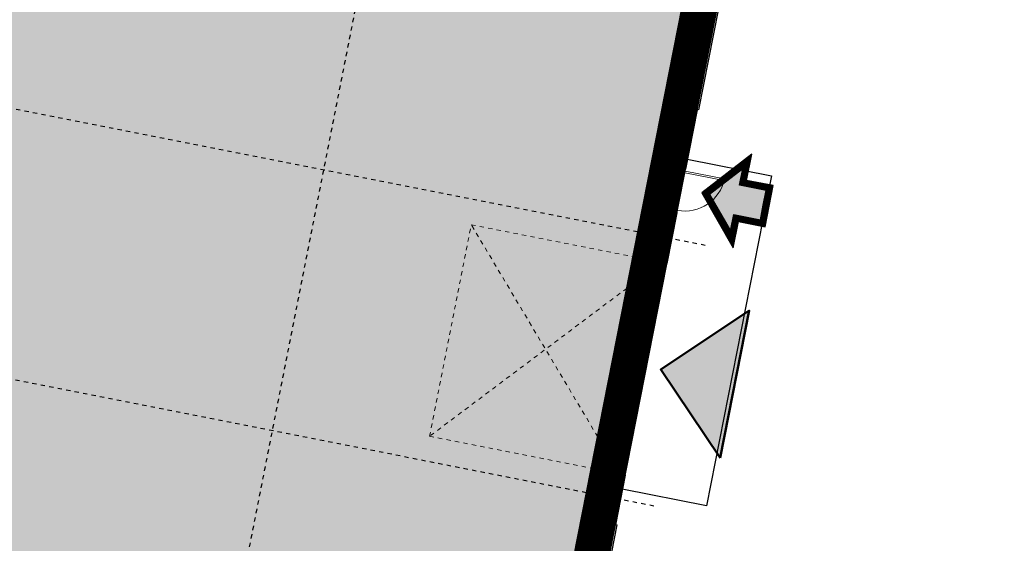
# Model space of a CAD drawing. Header units: centimetres. Extents: x 6595800.1 to 6595847.5, y 5799379.1 to 5799450.9.
# Tile 4 of 5: x 6595822.3 to 6595845.2, y 5799396.2 to 5799408.3. Entities that reach past the tile are written whole.
import ezdxf

# ---------------------------------------------------------------- set-up
doc = ezdxf.new("R2010")
doc.units = ezdxf.units.CM
for name, pattern in [('Dash 1_5', [3, 1.5, -1.5]), ('Linia osi', [14, 6, -3, 2, -3]), ('Ponad', [4, 2, -2])]:
    doc.linetypes.add(name, pattern=pattern)
for name, color, linetype, lineweight in [('A-DOOR', 31, 'Continuous', 25), ('A-DOOR-FRAM', 31, 'Continuous', 25), ('A-FLOR', 192, 'Continuous', 25), ('A-GLAZ', 151, 'Continuous', 25), ('A-GLAZ-SILL', 1, 'Continuous', 25), ('A-WALL', 113, 'Continuous', 25), ('A-WALL-PATT', 111, 'Continuous', 50), ('AR - Proj obiekty', 7, 'Continuous', 25), ('S-COLS', 52, 'Continuous', 25), ('S-GRID', 1, 'Continuous', 20)]:
    doc.layers.add(name, color=color, linetype=linetype, lineweight=lineweight)
doc.layers.add('AR - Półcień', color=40, linetype='Continuous', transparency=0.7)
doc.layers.add('AR- OPISY', color=4, linetype='Continuous')

# ---------------------------------------------------------------- blocks, each defined once
blk = doc.blocks.new('*U7')
at = {"layer": 'AR- OPISY'}
blk.add_hatch(color=202, dxfattribs=at).paths.add_polyline_path([(-1.13686837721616e-13, -1.4210854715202e-14), (-174.0174527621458, -174.9958947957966), (174.0174527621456, -174.9958947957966)])
at = {"layer": 'AR- OPISY', "color": 7, "lineweight": 50}
blk.add_lwpolyline([(-174.0174527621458, -174.9958947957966), (174.0174527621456, -174.9958947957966), (174.0174527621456, -174.9958947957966), (-1.203176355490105e-13, 0), (-174.0174527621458, -174.9958947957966)], dxfattribs=at)
blk = doc.blocks.new('*U8')
at = {"layer": 'AR- OPISY'}
h = blk.add_hatch(color=2, dxfattribs=at)
h.dxf.hatch_style = 1
h.paths.add_polyline_path([(0, -26.52167891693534), (-104.7678693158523, -117.7659303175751), (-49.53793021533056, -117.7659303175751), (-49.53793021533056, -207.8550083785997), (0, -207.8550083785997), (49.53793021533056, -207.8550083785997), (49.53793021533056, -117.7659303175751), (104.7678693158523, -117.7659303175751)])
at = {"layer": 'AR- OPISY', "color": 7}
for points in [[(0, 0), (-158.1846830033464, -137.7659303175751), (-69.53793021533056, -137.7659303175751), (-69.53793021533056, -227.8550083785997), (0, -227.8550083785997), (69.53793021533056, -227.8550083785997), (69.53793021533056, -137.7659303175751), (158.1846830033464, -137.7659303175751)], [(0, -26.52167891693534), (-104.7678693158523, -117.7659303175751), (-49.53793021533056, -117.7659303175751), (-49.53793021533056, -207.8550083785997), (0, -207.8550083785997), (49.53793021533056, -207.8550083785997), (49.53793021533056, -117.7659303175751), (104.7678693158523, -117.7659303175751)]]:
    blk.add_lwpolyline(points, close=True, dxfattribs=at)
at = {"layer": 'AR- OPISY', "color": 7, "const_width": 20}
blk.add_lwpolyline([(0, -13.26083945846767), (-131.4762761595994, -127.7659303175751), (-59.53793021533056, -127.7659303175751), (-59.53793021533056, -217.8550083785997), (0, -217.8550083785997), (59.53793021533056, -217.8550083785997), (59.53793021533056, -127.7659303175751), (131.4762761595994, -127.7659303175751)], close=True, dxfattribs=at)
blk = doc.blocks.new('hala - roz')
at = {"layer": 'AR - Półcień'}
h = blk.add_hatch(color=256, dxfattribs=at)
h.dxf.hatch_style = 1
h.paths.add_polyline_path([(-19.33387874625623, 2.995757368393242), (-0.869802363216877, -0.643936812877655), (-2.384401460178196, -15.49897802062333), (3.305047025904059, -16.07600459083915), (-3.864055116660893, -52.4446781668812), (-19.75692199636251, -49.31182852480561), (-17.43610676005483, -37.53839161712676), (-26.95424120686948, -35.66214837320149)])
at = {"layer": 'AR - Proj obiekty', "const_width": 0.8}
blk.add_lwpolyline([(-19.64896613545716, 3.465565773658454), (-0.4349011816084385, -0.3219684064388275), (-1.945869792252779, -15.14140215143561), (3.782453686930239, -15.72237144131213), (-3.548967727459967, -52.91448657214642), (-20.22673040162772, -49.62691591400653), (-17.90591516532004, -37.85347900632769), (-27.4240496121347, -35.97723576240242)], close=True, dxfattribs=at)
at = {"layer": 'AR - Proj obiekty'}
for points in [[(-19.96405352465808, 3.935374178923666), (0, 0), (-1.507338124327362, -14.7838262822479), (4.259860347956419, -15.36873829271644), (-3.233880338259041, -53.38429497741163), (-20.69653880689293, -49.94200330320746), (-18.37572357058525, -38.16856639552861), (-27.89385801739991, -36.29232315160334)], [(-19.33387874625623, 2.995757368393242), (-0.869802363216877, -0.643936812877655), (-2.384401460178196, -15.49897802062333), (3.305047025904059, -16.07600459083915), (-3.864055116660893, -52.4446781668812), (-19.75692199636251, -49.31182852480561), (-17.43610676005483, -37.53839161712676), (-26.95424120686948, -35.66214837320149)]]:
    blk.add_lwpolyline(points, close=True, dxfattribs=at)
at = {"layer": 'AR- OPISY', "rotation": 78.84865467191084}
for name, p, xscale, yscale, zscale in [('*U8', (1.034386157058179, -34.24122919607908), 0.006999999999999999, 0.006999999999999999, 0.006999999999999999), ('*U7', (0.08252930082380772, -38.33838797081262), 0.01, 0.01, 0.01)]:
    blk.add_blockref(name, p, dxfattribs=dict(at, xscale=xscale, yscale=yscale, zscale=zscale))
blk = doc.blocks.new('Brama garażowa - 500x450-1959856-Parter Kopia 1')
at = {"layer": 'A-DOOR', "linetype": 'Dash 1_5', "lineweight": 20}
for p, q in [((2499.999999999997, -121.7723205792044), (-2500.000000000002, -4621.772320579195)), ((-2500.000000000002, -121.7723205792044), (2499.999999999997, -4621.772320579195)), ((-2500.000000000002, -4621.772320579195), (-2500.000000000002, -121.7723205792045)), ((-2500.000000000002, -121.7723205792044), (2499.999999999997, -121.7723205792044)), ((2499.999999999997, -121.7723205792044), (2499.999999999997, -4621.772320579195)), ((2499.999999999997, -4621.772320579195), (-2500.000000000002, -4621.772320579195))]:
    blk.add_line(p, q, dxfattribs=at)
at = {"layer": 'A-DOOR', "lineweight": 20}
for p, q in [((2499.999999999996, -121.7723205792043), (-2500.000000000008, -121.7723205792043)), ((-2500.000000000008, -121.7723205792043), (-2500.000000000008, -126.4748791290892)), ((-2500.000000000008, -172.7723205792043), (2499.999999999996, -172.7723205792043)), ((2499.999999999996, -126.4748791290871), (2499.999999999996, -121.7723205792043))]:
    blk.add_line(p, q, dxfattribs=at)
blk = doc.blocks.new('Pojedyńcze- pełne - 90x200-1959857-Parter Kopia 1')
at = {"layer": 'A-DOOR', "lineweight": 20}
for p, q in [((464.9999999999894, -67.99999999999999), (424.9999999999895, -67.99999999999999)), ((424.9999999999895, -67.99999999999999), (424.9999999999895, -997.9999999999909)), ((464.9999999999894, -997.9999999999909), (464.9999999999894, -67.99999999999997)), ((424.9999999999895, -997.9999999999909), (464.9999999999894, -997.9999999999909))]:
    blk.add_line(p, q, dxfattribs=at)
blk.add_arc((464.9999999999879, -67.99999999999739), 929.9999999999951, 180.0000000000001, 269.9999999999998, dxfattribs=at)
at = {"layer": 'A-DOOR-FRAM'}
for p, q in [((-525.0000000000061, 67.73636363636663), (-525.0000000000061, 60.00000000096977)), ((-450.0000000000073, 68.00000000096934), (-520.0343145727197, 68.00000000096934)), ((-450.0000000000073, -27.99999999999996), (-450.0000000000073, 68.00000000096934)), ((514.9999999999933, 68.00000000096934), (449.9999999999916, 68.00000000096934)), ((449.9999999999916, 68.00000000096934), (449.9999999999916, -27.99999999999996)), ((524.9999999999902, 68.00000000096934), (517.8875872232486, 68.00000000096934)), ((524.9999999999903, 61.56619491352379), (524.9999999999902, 68.00000000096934)), ((-525.0000000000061, -60), (-525.0000000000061, -67.99999999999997)), ((-525.0000000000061, -67.99999999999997), (-465.000000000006, -67.99999999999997)), ((-465.000000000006, -67.99999999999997), (-465.000000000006, -27.99999999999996)), ((-465.000000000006, -27.99999999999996), (-450.0000000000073, -27.99999999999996)), ((449.9999999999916, -27.99999999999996), (464.9999999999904, -27.99999999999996)), ((464.9999999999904, -27.99999999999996), (464.9999999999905, -67.99999999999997)), ((464.9999999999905, -67.99999999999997), (524.9999999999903, -67.99999999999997)), ((524.9999999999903, -67.99999999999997), (524.9999999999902, -60))]:
    blk.add_line(p, q, dxfattribs=at)
blk = doc.blocks.new('1-2 - 240x150-V2-Parter Kopia 1')
at = {"layer": 'A-GLAZ', "linetype": 'Ponad', "lineweight": 20}
for p, q in [((-1200.000000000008, 59.99999999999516), (1199.999999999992, 59.99999999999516)), ((-1200.000000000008, -60.00000000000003), (1199.999999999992, -60.00000000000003))]:
    blk.add_line(p, q, dxfattribs=at)
at = {"layer": 'A-GLAZ'}
for p, q in [((-1200.000000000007, 9.73497549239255e-10), (-1139.999999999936, -49.99999999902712)), ((-1200.000000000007, -49.99999999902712), (-1120.000000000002, 9.734890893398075e-10)), ((-1120.000000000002, 9.73497549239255e-10), (-1200.000000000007, 9.73497549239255e-10)), ((-1200.000000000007, 9.73497549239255e-10), (-1200.000000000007, -49.99999999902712)), ((-1119.999999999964, 9.683539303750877e-10), (-1199.99999999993, 9.608415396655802e-10)), ((-1199.99999999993, 9.608415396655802e-10), (-1199.999999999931, -49.99999999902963)), ((-1120.000000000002, -19.9999999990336), (-1120.000000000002, 9.73497549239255e-10)), ((-1119.999999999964, -19.99999999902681), (-1119.999999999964, 9.683539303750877e-10)), ((29.99999999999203, 9.608415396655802e-10), (-30.00000000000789, -19.99999999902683)), ((-30.00000000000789, 9.608415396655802e-10), (29.99999999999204, -19.99999999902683)), ((29.99999999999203, 9.608415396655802e-10), (-30.00000000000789, 9.608415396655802e-10)), ((-30.00000000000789, -19.99999999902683), (-30.00000000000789, 9.608415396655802e-10)), ((-30.00000000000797, 9.608415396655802e-10), (-30.00000000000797, -19.99999999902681)), ((29.99999999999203, 9.608415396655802e-10), (-30.00000000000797, 9.608415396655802e-10)), ((29.99999999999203, 9.608415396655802e-10), (29.99999999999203, -19.99999999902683)), ((29.99999999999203, -19.99999999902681), (29.99999999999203, 9.608415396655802e-10)), ((1119.999999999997, 9.73497549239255e-10), (1199.999999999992, -49.99999999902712)), ((1199.999999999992, 9.73497549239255e-10), (1119.999999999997, 9.73497549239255e-10)), ((1119.999999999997, 9.73497549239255e-10), (1119.999999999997, -19.9999999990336)), ((1199.999999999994, 9.608415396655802e-10), (1120.000000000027, 9.611122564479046e-10)), ((1120.000000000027, 9.611122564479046e-10), (1120.000000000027, -19.99999999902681)), ((1140.000000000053, -49.99999999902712), (1199.999999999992, 9.73497549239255e-10)), ((1199.999999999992, -49.99999999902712), (1199.999999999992, 9.73497549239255e-10)), ((1199.999999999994, -49.99999999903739), (1199.999999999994, 9.608415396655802e-10)), ((-1200.000000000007, -49.99999999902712), (-1139.999999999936, -49.99999999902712)), ((-1199.999999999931, -49.99999999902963), (-1139.999999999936, -49.99999999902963)), ((-1089.999999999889, -19.9999999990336), (-1139.999999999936, -69.99999999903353)), ((-1139.999999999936, -19.9999999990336), (-1089.999999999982, -69.99999999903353)), ((-1089.999999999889, -19.9999999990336), (-1139.999999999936, -19.9999999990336)), ((-1139.999999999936, -19.9999999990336), (-1139.999999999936, -69.99999999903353)), ((-1089.999999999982, -19.99999999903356), (-1139.999999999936, -19.99999999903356)), ((-1139.999999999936, -19.99999999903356), (-1139.999999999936, -69.99999999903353)), ((-1139.999999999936, -19.99999999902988), (-1119.999999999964, -19.99999999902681)), ((-1139.999999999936, -49.99999999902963), (-1139.999999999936, -19.99999999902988)), ((-1139.999999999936, -69.99999999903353), (-1089.999999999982, -69.99999999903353)), ((-1139.999999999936, -69.99999999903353), (-1089.999999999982, -69.99999999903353)), ((-1089.999999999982, -69.99999999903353), (-1089.999999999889, -19.9999999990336)), ((-1089.999999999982, -69.99999999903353), (-1089.999999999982, -19.99999999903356)), ((-1089.999999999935, -44.99999999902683), (-60.00000000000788, -44.99999999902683)), ((-10.00000000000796, -19.99999999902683), (-60.00000000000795, -69.99999999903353)), ((-60.00000000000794, -19.99999999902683), (-10.00000000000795, -69.99999999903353)), ((-10.00000000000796, -19.99999999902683), (-60.00000000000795, -19.99999999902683)), ((-60.00000000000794, -19.99999999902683), (-60.00000000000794, -69.99999999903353)), ((-10.00000000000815, -19.99999999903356), (-60.00000000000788, -19.99999999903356)), ((-60.00000000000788, -19.99999999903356), (-60.00000000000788, -69.99999999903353)), ((-60.00000000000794, -69.99999999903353), (-10.00000000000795, -69.99999999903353)), ((-60.00000000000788, -69.99999999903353), (-10.00000000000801, -69.99999999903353)), ((-30.00000000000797, -19.99999999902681), (-10.00000000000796, -19.99999999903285)), ((-10.00000000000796, -69.99999999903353), (-10.00000000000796, -19.99999999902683)), ((-10.00000000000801, -69.99999999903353), (-10.00000000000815, -19.99999999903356)), ((-10.00000000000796, -19.99999999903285), (-10.00000000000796, -49.99999999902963)), ((-10.00000000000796, -49.99999999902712), (9.99999999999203, -49.99999999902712)), ((-10.00000000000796, -49.99999999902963), (9.99999999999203, -49.99999999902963)), ((9.99999999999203, -19.99999999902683), (59.99999999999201, -69.99999999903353)), ((9.99999999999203, -69.99999999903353), (59.99999999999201, -19.99999999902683)), ((9.99999999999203, -69.99999999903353), (9.99999999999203, -19.99999999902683)), ((9.99999999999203, -19.99999999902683), (59.99999999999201, -19.99999999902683)), ((59.99999999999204, -19.99999999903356), (9.999999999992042, -19.99999999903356)), ((9.999999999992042, -19.99999999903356), (9.999999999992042, -69.99999999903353)), ((9.99999999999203, -49.99999999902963), (9.999999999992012, -19.99999999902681)), ((9.999999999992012, -19.99999999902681), (29.99999999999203, -19.99999999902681)), ((59.99999999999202, -69.99999999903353), (9.999999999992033, -69.99999999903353)), ((9.999999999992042, -69.99999999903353), (59.99999999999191, -69.99999999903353)), ((59.99999999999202, -19.99999999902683), (59.99999999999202, -69.99999999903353)), ((59.99999999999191, -69.99999999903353), (59.99999999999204, -19.99999999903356)), ((59.99999999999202, -44.9999999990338), (1090.000000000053, -44.9999999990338)), ((1090.000000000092, -19.9999999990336), (1140.000000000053, -69.99999999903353)), ((1090.000000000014, -69.99999999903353), (1140.000000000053, -19.9999999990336)), ((1140.000000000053, -19.9999999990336), (1090.000000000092, -19.9999999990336)), ((1090.000000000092, -19.9999999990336), (1090.000000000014, -69.99999999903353)), ((1140.000000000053, -19.99999999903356), (1090.000000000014, -19.99999999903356)), ((1090.000000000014, -19.99999999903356), (1090.000000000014, -69.99999999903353)), ((1090.000000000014, -69.99999999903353), (1140.000000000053, -69.99999999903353)), ((1090.000000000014, -69.99999999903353), (1140.000000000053, -69.99999999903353)), ((1120.000000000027, -19.99999999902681), (1139.999999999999, -19.99999999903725)), ((1140.000000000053, -69.99999999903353), (1140.000000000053, -19.9999999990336)), ((1140.000000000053, -69.99999999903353), (1140.000000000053, -19.99999999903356)), ((1139.999999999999, -19.99999999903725), (1139.999999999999, -49.99999999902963)), ((1140.000000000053, -49.99999999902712), (1199.999999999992, -49.99999999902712)), ((1139.999999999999, -49.99999999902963), (1199.999999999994, -49.99999999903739))]:
    blk.add_line(p, q, dxfattribs=at)
at = {"layer": 'A-GLAZ', "lineweight": 20}
for p, q in [((-1119.999999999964, 9.683539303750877e-10), (-30.00000000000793, 9.608415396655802e-10)), ((29.9999999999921, 9.608415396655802e-10), (1120.000000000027, 9.611122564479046e-10)), ((-1089.999999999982, -19.99999999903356), (-60.00000000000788, -19.99999999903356)), ((-60.00000000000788, -69.99999999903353), (-1089.999999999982, -69.99999999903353)), ((59.99999999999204, -19.99999999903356), (1090.000000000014, -19.99999999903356)), ((1090.000000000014, -69.99999999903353), (59.99999999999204, -69.99999999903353))]:
    blk.add_line(p, q, dxfattribs=at)
at = {"layer": 'A-GLAZ-SILL'}
for p, q in [((-1200.000000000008, 59.99999999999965), (-1200.000000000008, 110.0000000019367)), ((1199.999999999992, 110.0000000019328), (-1200.000000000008, 110.0000000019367)), ((1199.999999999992, 110.0000000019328), (1199.999999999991, 9.68015534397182e-10)), ((-1250.000000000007, -60), (-1250.000000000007, -159.9999999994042)), ((-1250.000000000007, -159.9999999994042), (1249.999999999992, -159.9999999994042)), ((1199.999999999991, -60), (1199.999999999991, -49.99999999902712)), ((1249.999999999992, -60), (1199.999999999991, -60)), ((1249.999999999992, -159.9999999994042), (1249.999999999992, -60))]:
    blk.add_line(p, q, dxfattribs=at)
blk = doc.blocks.new('1-2 - 240x150-V4-Parter Kopia 1')
at = {"layer": 'A-GLAZ', "linetype": 'Ponad', "lineweight": 20}
for p, q in [((-1200.000000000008, 59.99999999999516), (1199.999999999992, 59.99999999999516)), ((-1200.000000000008, -60.00000000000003), (1199.999999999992, -60.00000000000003))]:
    blk.add_line(p, q, dxfattribs=at)
at = {"layer": 'A-GLAZ'}
for p, q in [((-1200.000000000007, 9.73497549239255e-10), (-1139.999999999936, -49.99999999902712)), ((-1200.000000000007, -49.99999999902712), (-1120.000000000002, 9.734890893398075e-10)), ((-1120.000000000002, 9.73497549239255e-10), (-1200.000000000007, 9.73497549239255e-10)), ((-1200.000000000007, 9.73497549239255e-10), (-1200.000000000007, -49.99999999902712)), ((-1119.999999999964, 9.683539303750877e-10), (-1199.99999999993, 9.608415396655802e-10)), ((-1199.99999999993, 9.608415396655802e-10), (-1199.999999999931, -49.99999999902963)), ((-1120.000000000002, -19.9999999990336), (-1120.000000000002, 9.73497549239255e-10)), ((-1119.999999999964, -19.99999999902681), (-1119.999999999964, 9.683539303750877e-10)), ((29.99999999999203, 9.608415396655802e-10), (-30.00000000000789, -19.99999999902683)), ((-30.00000000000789, 9.608415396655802e-10), (29.99999999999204, -19.99999999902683)), ((29.99999999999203, 9.608415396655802e-10), (-30.00000000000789, 9.608415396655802e-10)), ((-30.00000000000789, -19.99999999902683), (-30.00000000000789, 9.608415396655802e-10)), ((-30.00000000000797, 9.608415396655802e-10), (-30.00000000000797, -19.99999999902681)), ((29.99999999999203, 9.608415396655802e-10), (-30.00000000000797, 9.608415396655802e-10)), ((29.99999999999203, 9.608415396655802e-10), (29.99999999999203, -19.99999999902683)), ((29.99999999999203, -19.99999999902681), (29.99999999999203, 9.608415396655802e-10)), ((1119.999999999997, 9.73497549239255e-10), (1199.999999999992, -49.99999999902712)), ((1199.999999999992, 9.73497549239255e-10), (1119.999999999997, 9.73497549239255e-10)), ((1119.999999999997, 9.73497549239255e-10), (1119.999999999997, -19.9999999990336)), ((1199.999999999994, 9.608415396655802e-10), (1120.000000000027, 9.611122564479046e-10)), ((1120.000000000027, 9.611122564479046e-10), (1120.000000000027, -19.99999999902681)), ((1140.000000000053, -49.99999999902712), (1199.999999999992, 9.73497549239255e-10)), ((1199.999999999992, -49.99999999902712), (1199.999999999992, 9.73497549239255e-10)), ((1199.999999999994, -49.99999999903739), (1199.999999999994, 9.608415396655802e-10)), ((-1200.000000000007, -49.99999999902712), (-1139.999999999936, -49.99999999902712)), ((-1199.999999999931, -49.99999999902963), (-1139.999999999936, -49.99999999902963)), ((-1089.999999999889, -19.9999999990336), (-1139.999999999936, -69.99999999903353)), ((-1139.999999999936, -19.9999999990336), (-1089.999999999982, -69.99999999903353)), ((-1089.999999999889, -19.9999999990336), (-1139.999999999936, -19.9999999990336)), ((-1139.999999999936, -19.9999999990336), (-1139.999999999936, -69.99999999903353)), ((-1089.999999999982, -19.99999999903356), (-1139.999999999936, -19.99999999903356)), ((-1139.999999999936, -19.99999999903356), (-1139.999999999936, -69.99999999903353)), ((-1139.999999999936, -19.99999999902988), (-1119.999999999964, -19.99999999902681)), ((-1139.999999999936, -49.99999999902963), (-1139.999999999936, -19.99999999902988)), ((-1139.999999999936, -69.99999999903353), (-1089.999999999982, -69.99999999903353)), ((-1139.999999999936, -69.99999999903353), (-1089.999999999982, -69.99999999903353)), ((-1089.999999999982, -69.99999999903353), (-1089.999999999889, -19.9999999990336)), ((-1089.999999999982, -69.99999999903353), (-1089.999999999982, -19.99999999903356)), ((-1089.999999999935, -44.99999999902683), (-60.00000000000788, -44.99999999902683)), ((-10.00000000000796, -19.99999999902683), (-60.00000000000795, -69.99999999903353)), ((-60.00000000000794, -19.99999999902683), (-10.00000000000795, -69.99999999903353)), ((-10.00000000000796, -19.99999999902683), (-60.00000000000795, -19.99999999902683)), ((-60.00000000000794, -19.99999999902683), (-60.00000000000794, -69.99999999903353)), ((-10.00000000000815, -19.99999999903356), (-60.00000000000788, -19.99999999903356)), ((-60.00000000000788, -19.99999999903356), (-60.00000000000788, -69.99999999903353)), ((-60.00000000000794, -69.99999999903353), (-10.00000000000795, -69.99999999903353)), ((-60.00000000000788, -69.99999999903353), (-10.00000000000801, -69.99999999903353)), ((-30.00000000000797, -19.99999999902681), (-10.00000000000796, -19.99999999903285)), ((-10.00000000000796, -69.99999999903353), (-10.00000000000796, -19.99999999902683)), ((-10.00000000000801, -69.99999999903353), (-10.00000000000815, -19.99999999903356)), ((-10.00000000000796, -19.99999999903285), (-10.00000000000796, -49.99999999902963)), ((-10.00000000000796, -49.99999999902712), (9.99999999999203, -49.99999999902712)), ((-10.00000000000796, -49.99999999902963), (9.99999999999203, -49.99999999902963)), ((9.99999999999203, -19.99999999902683), (59.99999999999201, -69.99999999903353)), ((9.99999999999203, -69.99999999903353), (59.99999999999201, -19.99999999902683)), ((9.99999999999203, -69.99999999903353), (9.99999999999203, -19.99999999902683)), ((9.99999999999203, -19.99999999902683), (59.99999999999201, -19.99999999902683)), ((59.99999999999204, -19.99999999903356), (9.999999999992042, -19.99999999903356)), ((9.999999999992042, -19.99999999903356), (9.999999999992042, -69.99999999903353)), ((9.99999999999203, -49.99999999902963), (9.999999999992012, -19.99999999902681)), ((9.999999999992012, -19.99999999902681), (29.99999999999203, -19.99999999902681)), ((59.99999999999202, -69.99999999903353), (9.999999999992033, -69.99999999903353)), ((9.999999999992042, -69.99999999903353), (59.99999999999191, -69.99999999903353)), ((59.99999999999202, -19.99999999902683), (59.99999999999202, -69.99999999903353)), ((59.99999999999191, -69.99999999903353), (59.99999999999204, -19.99999999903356)), ((59.99999999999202, -44.9999999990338), (1090.000000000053, -44.9999999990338)), ((1090.000000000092, -19.9999999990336), (1140.000000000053, -69.99999999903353)), ((1090.000000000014, -69.99999999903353), (1140.000000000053, -19.9999999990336)), ((1140.000000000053, -19.9999999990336), (1090.000000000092, -19.9999999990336)), ((1090.000000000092, -19.9999999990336), (1090.000000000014, -69.99999999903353)), ((1140.000000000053, -19.99999999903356), (1090.000000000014, -19.99999999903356)), ((1090.000000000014, -19.99999999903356), (1090.000000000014, -69.99999999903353)), ((1090.000000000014, -69.99999999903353), (1140.000000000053, -69.99999999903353)), ((1090.000000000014, -69.99999999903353), (1140.000000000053, -69.99999999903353)), ((1120.000000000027, -19.99999999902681), (1139.999999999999, -19.99999999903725)), ((1140.000000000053, -69.99999999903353), (1140.000000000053, -19.9999999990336)), ((1140.000000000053, -69.99999999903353), (1140.000000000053, -19.99999999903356)), ((1139.999999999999, -19.99999999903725), (1139.999999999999, -49.99999999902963)), ((1140.000000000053, -49.99999999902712), (1199.999999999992, -49.99999999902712)), ((1139.999999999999, -49.99999999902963), (1199.999999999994, -49.99999999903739))]:
    blk.add_line(p, q, dxfattribs=at)
at = {"layer": 'A-GLAZ', "lineweight": 20}
for p, q in [((-1119.999999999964, 9.683539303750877e-10), (-30.00000000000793, 9.608415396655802e-10)), ((29.9999999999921, 9.608415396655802e-10), (1120.000000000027, 9.611122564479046e-10)), ((-1089.999999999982, -19.99999999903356), (-60.00000000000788, -19.99999999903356)), ((-60.00000000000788, -69.99999999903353), (-1089.999999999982, -69.99999999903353)), ((59.99999999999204, -19.99999999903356), (1090.000000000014, -19.99999999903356)), ((1090.000000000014, -69.99999999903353), (59.99999999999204, -69.99999999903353))]:
    blk.add_line(p, q, dxfattribs=at)
at = {"layer": 'A-GLAZ-SILL'}
for p, q in [((-1200.000000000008, 59.99999999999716), (-1200.000000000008, 110.0000000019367)), ((1199.999999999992, 110.0000000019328), (-1200.000000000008, 110.0000000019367)), ((1199.999999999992, 110.0000000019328), (1199.999999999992, 59.99999999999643)), ((-1250.000000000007, -60), (-1250.000000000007, -159.9999999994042)), ((-1250.000000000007, -159.9999999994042), (1249.999999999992, -159.9999999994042)), ((1249.999999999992, -159.9999999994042), (1249.999999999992, -60))]:
    blk.add_line(p, q, dxfattribs=at)
blk = doc.blocks.new('Słup HE-A - HEA340-1967140-Parter Kopia 1')
at = {"layer": 'S-COLS', "lineweight": 20}
h = blk.add_hatch(dxfattribs=at)
h.set_pattern_fill('FP_8', color=256, style=0, pattern_type=2)
h.set_pattern_definition([(45, (-17082.64, -9329.813), (-251.4471713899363, 251.4471713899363), []), (45, (-17082.64, -8948.813), (-251.4471713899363, 251.4471713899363), [])])
h.paths.add_polyline_path([(150.0000000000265, -164.9999999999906), (150.0000000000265, -148.4999999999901), (31.75000000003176, -148.4999999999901), (18.25000000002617, -144.8826859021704), (8.367314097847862, -134.9999999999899), (4.750000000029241, -121.4999999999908), (4.750000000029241, 121.5000000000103), (8.367314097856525, 135.0000000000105), (18.25000000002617, 144.8826859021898), (31.75000000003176, 148.5000000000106), (150.0000000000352, 148.5000000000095), (150.0000000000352, 165.0000000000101), (-149.9999999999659, 165.0000000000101), (-149.9999999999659, 148.5000000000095), (-31.74999999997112, 148.5000000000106), (-18.24999999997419, 144.8826859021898), (-8.36731409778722, 135.0000000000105), (-4.7499999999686, 121.5000000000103), (-4.7499999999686, -121.4999999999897), (-8.367314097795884, -134.9999999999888), (-18.24999999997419, -144.8826859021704), (-31.74999999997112, -148.4999999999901), (-149.9999999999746, -148.4999999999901), (-149.9999999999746, -164.9999999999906)], flags=0)
at = {"layer": 'S-COLS', "lineweight": 50}
for p, q in [((149.9999999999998, 165), (-150.0000000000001, 165)), ((-150.0000000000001, 165), (-150.0000000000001, 148.5)), ((-150.0000000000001, 148.5), (-31.7500000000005, 148.5)), ((-4.750000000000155, 121.5), (-4.750000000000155, -121.4999999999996)), ((4.749999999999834, -121.4999999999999), (4.749999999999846, 121.4999999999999)), ((31.74999999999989, 148.5), (149.9999999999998, 148.5)), ((149.9999999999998, 148.5), (149.9999999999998, 165)), ((-31.75000000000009, -148.4999999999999), (-150.0000000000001, -148.4999999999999)), ((-150.0000000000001, -148.4999999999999), (-150.0000000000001, -164.9999999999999)), ((-150.0000000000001, -164.9999999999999), (149.9999999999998, -164.9999999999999)), ((149.9999999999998, -148.4999999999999), (31.75000000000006, -148.4999999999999)), ((149.9999999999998, -164.9999999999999), (149.9999999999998, -148.4999999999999))]:
    blk.add_line(p, q, dxfattribs=at)
for centre, radius, start, end in [((-31.75000000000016, 121.5), 27.00000000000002, 3.116943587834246e-13, 90.00000000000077), ((31.74999999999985, 121.5), 26.99999999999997, 90.00000000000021, 180.0000000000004), ((-31.75000000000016, -121.4999999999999), 26.99999999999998, 270.0000000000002, 8.333053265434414e-13), ((31.74999999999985, -121.4999999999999), 27.00000000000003, 180.0000000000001, 270.0000000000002)]:
    blk.add_arc(centre, radius, start, end, dxfattribs=at)
blk = doc.blocks.new('Słup HE-A - HEA400-1964191-Parter Kopia 1')
at = {"layer": 'S-COLS', "lineweight": 20}
h = blk.add_hatch(dxfattribs=at)
h.set_pattern_fill('FP_9', color=256, style=0, pattern_type=2)
h.set_pattern_definition([(45, (-10922.64, -9299.813), (-251.4471713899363, 251.4471713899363), []), (45, (-10922.64, -8918.813), (-251.4471713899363, 251.4471713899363), [])])
h.paths.add_polyline_path([(150.0000000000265, -194.9999999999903), (150.0000000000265, -175.9999999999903), (32.50000000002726, -175.9999999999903), (19.00000000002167, -172.3826859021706), (9.11731409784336, -162.4999999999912), (5.500000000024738, -148.9999999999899), (5.500000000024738, 149.0000000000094), (9.11731409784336, 162.5000000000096), (19.00000000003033, 172.382685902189), (32.50000000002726, 176.0000000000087), (150.0000000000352, 176.0000000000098), (150.0000000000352, 195.0000000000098), (-149.9999999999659, 195.0000000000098), (-149.9999999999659, 176.0000000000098), (-32.49999999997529, 176.0000000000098), (-18.99999999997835, 172.3826859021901), (-9.117314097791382, 162.5000000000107), (-5.49999999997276, 149.0000000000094), (-5.49999999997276, -148.9999999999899), (-9.117314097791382, -162.4999999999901), (-18.99999999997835, -172.3826859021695), (-32.49999999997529, -175.9999999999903), (-149.9999999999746, -176.8254409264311), (-149.9999999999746, -194.9999999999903)], flags=0)
at = {"layer": 'S-COLS', "lineweight": 50}
for p, q in [((149.9999999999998, 195), (-150.0000000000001, 195)), ((-150.0000000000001, 195), (-150.0000000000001, 176)), ((-150.0000000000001, 176), (-32.5000000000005, 176)), ((-5.500000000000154, 149), (-5.500000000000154, -148.9999999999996)), ((5.499999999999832, -148.9999999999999), (5.499999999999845, 148.9999999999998)), ((32.49999999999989, 176), (149.9999999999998, 176)), ((149.9999999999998, 176), (149.9999999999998, 195)), ((-32.50000000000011, -175.9999999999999), (-150.0000000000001, -175.9999999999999)), ((-150.0000000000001, -175.9999999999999), (-150.0000000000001, -194.9999999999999)), ((-150.0000000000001, -194.9999999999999), (149.9999999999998, -194.9999999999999)), ((149.9999999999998, -175.9999999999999), (32.50000000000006, -175.9999999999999)), ((149.9999999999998, -194.9999999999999), (149.9999999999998, -175.9999999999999))]:
    blk.add_line(p, q, dxfattribs=at)
for centre, radius, start, end in [((-32.50000000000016, 149), 27.00000000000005, 2.989721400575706e-13, 90.00000000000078), ((32.49999999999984, 149), 26.99999999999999, 90.0000000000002, 180.0000000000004), ((-32.50000000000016, -148.9999999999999), 26.99999999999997, 270.0000000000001, 7.188053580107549e-13), ((32.49999999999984, -148.9999999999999), 27.00000000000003, 180.0000000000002, 270.0000000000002)]:
    blk.add_arc(centre, radius, start, end, dxfattribs=at)
blk = doc.blocks.new('Cienkościenne - Ceowniki - Słup - C100x50x3-V15-Parter Kopia 1')
at = {"layer": 'S-COLS', "lineweight": 20}
h = blk.add_hatch(dxfattribs=at)
h.set_pattern_fill('FP_30', color=256, style=0, pattern_type=2)
h.set_pattern_definition([(225, (17132.64, 9544.813), (251.4471713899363, -251.4471713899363), []), (225, (17132.64, 9163.813), (251.4471713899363, -251.4471713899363), [])])
h.paths.add_polyline_path([(98.79999999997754, 49.99999999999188), (98.79999999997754, 2.774999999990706), (99.99999999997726, 2.774999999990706), (99.99999999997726, 49.99999999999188)], flags=0)
h.paths.add_polyline_path([(1.199999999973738, 49.99999999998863), (-2.598881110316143e-11, 49.99999999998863), (-2.598881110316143e-11, 2.774999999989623), (1.199999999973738, 2.774999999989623)], flags=0)
h.paths.add_polyline_path([(2.774999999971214, 1.199999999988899), (2.774999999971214, -1.082867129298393e-11), (97.22499999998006, -9.745804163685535e-12), (97.22499999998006, 1.199999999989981)], flags=0)
at = {"layer": 'S-COLS', "lineweight": 50}
for p, q in [((1.199999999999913, 50.00000000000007), (-8.459899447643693e-14, 50.00000000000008)), ((-8.459899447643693e-14, 50.00000000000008), (-1.491057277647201e-13, 2.775000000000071)), ((1.199999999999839, 2.775000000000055), (1.199999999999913, 50.00000000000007)), ((97.2249999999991, 1.199999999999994), (2.77499999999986, 1.200000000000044)), ((2.774999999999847, 4.758693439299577e-14), (97.22499999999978, -8.777145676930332e-14)), ((99.99999999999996, 50.00000000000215), (98.79999999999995, 50.00000000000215)), ((98.79999999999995, 50.00000000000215), (98.79999999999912, 2.775000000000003)), ((99.99999999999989, 2.774999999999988), (99.99999999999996, 50.00000000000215))]:
    blk.add_line(p, q, dxfattribs=at)
for centre, radius, start, end in [((2.774999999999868, 2.775000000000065), 2.77500000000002, 179.9999999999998, 269.9999999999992), ((2.774999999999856, 2.775000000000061), 1.575000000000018, 180.0000000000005, 269.9999999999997), ((97.2249999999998, 2.77500000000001), 2.775000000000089, 269.9999999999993, 359.9999999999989), ((97.2249999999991, 2.77500000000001), 1.575000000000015, 269.9999999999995, 359.9999999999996)]:
    blk.add_arc(centre, radius, start, end, dxfattribs=at)
blk = doc.blocks.new('Cienkościenne - Ceowniki - Słup - C100x50x3-V16-Parter Kopia 1')
at = {"layer": 'S-COLS', "lineweight": 50}
for p, q in [((1.199999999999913, 50.00000000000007), (-8.459899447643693e-14, 50.00000000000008)), ((-8.459899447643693e-14, 50.00000000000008), (-1.491057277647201e-13, 2.775000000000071)), ((1.199999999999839, 2.775000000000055), (1.199999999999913, 50.00000000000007)), ((97.2249999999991, 1.199999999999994), (2.77499999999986, 1.200000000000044)), ((2.774999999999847, 4.758693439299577e-14), (97.22499999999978, -8.777145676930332e-14)), ((99.99999999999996, 50.00000000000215), (98.79999999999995, 50.00000000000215)), ((98.79999999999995, 50.00000000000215), (98.79999999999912, 2.775000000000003)), ((99.99999999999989, 2.774999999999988), (99.99999999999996, 50.00000000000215))]:
    blk.add_line(p, q, dxfattribs=at)
for centre, radius, start, end in [((2.774999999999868, 2.775000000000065), 2.77500000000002, 179.9999999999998, 269.9999999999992), ((2.774999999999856, 2.775000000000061), 1.575000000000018, 180.0000000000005, 269.9999999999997), ((97.2249999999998, 2.77500000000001), 2.775000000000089, 269.9999999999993, 359.9999999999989), ((97.2249999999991, 2.77500000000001), 1.575000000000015, 269.9999999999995, 359.9999999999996)]:
    blk.add_arc(centre, radius, start, end, dxfattribs=at)
blk = doc.blocks.new('STAL RK - Ksztaltowniki zamkniete kwadratowe_Słup - RK100x3-2009936-Parter Kopia 1')
at = {"layer": 'S-COLS', "lineweight": 20}
h = blk.add_hatch(dxfattribs=at)
h.set_pattern_fill('FP_40', color=256, style=0, pattern_type=2)
h.set_pattern_definition([(45, (-11452.64, -9496.11), (-251.4471713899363, 251.4471713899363), []), (45, (-11452.64, -9115.11), (-251.4471713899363, 251.4471713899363), [])])
h.paths.add_polyline_path([(-43.99999999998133, -49.9999999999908), (44.00000000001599, -49.9999999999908), (48.24264068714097, -48.24264068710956), (50.00000000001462, -43.99999999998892), (50.00000000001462, 44.00000000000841), (48.24264068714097, 48.24264068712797), (44.00000000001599, 50.00000000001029), (-43.99999999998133, 50.00000000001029), (-48.24264068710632, 48.24264068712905), (-49.99999999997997, 44.00000000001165), (-49.99999999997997, -43.99999999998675), (-48.24264068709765, -48.24264068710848)], flags=0)
h.paths.add_polyline_path([(-43.99999999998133, -46.9999999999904), (-46.12132034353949, -46.12132034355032), (-46.99999999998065, -43.99999999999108), (-46.12132034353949, 46.12132034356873), (-43.99999999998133, 47.0000000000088), (46.12132034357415, 46.12132034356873), (47.00000000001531, 44.00000000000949), (46.12132034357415, -46.12132034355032), (44.00000000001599, -46.9999999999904)], flags=0)
at = {"layer": 'S-COLS', "lineweight": 50}
for p, q in [((-49.99999999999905, 44.00000000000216), (-49.99999999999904, -43.99999999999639)), ((-46.99999999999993, -44.00000000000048), (-46.99999999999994, 44.00000000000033)), ((43.99999999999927, 50.00000000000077), (-44.00000000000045, 50.00000000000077)), ((-44.00000000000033, 46.99999999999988), (43.99999999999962, 46.99999999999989)), ((46.99999999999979, 43.99999999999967), (46.99999999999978, -44.00000000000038)), ((50.00000000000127, -43.99999999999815), (50.00000000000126, 43.99999999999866)), ((43.99999999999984, -47.00000000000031), (-44.00000000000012, -47.00000000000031)), ((-43.99999999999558, -49.99999999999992), (43.9999999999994, -49.99999999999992))]:
    blk.add_line(p, q, dxfattribs=at)
for centre, radius, start, end in [((-44.00000000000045, 44.00000000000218), 5.999999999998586, 90, 179.9999999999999), ((-44.00000000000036, 44.00000000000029), 2.999999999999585, 89.99999999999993, 179.9999999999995), ((43.99999999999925, 43.99999999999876), 6.000000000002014, 359.9999999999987, 89.9999999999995), ((43.99999999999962, 43.99999999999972), 3.000000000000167, 359.9999999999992, 89.99999999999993), ((-43.99999999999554, -43.99999999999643), 6.0000000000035, 179.9999999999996, 269.9999999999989), ((-44.00000000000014, -44.0000000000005), 2.999999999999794, 180, 269.9999999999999), ((43.9999999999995, -43.99999999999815), 6.000000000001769, 269.9999999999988, 359.9999999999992), ((43.99999999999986, -44.00000000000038), 2.999999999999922, 269.9999999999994, 1.335832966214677e-13)]:
    blk.add_arc(centre, radius, start, end, dxfattribs=at)
blk = doc.blocks.new('STAL RK - Ksztaltowniki zamkniete kwadratowe_Słup - RK100x3-V30-Parter Kopia 1')
at = {"layer": 'S-COLS', "lineweight": 20}
h = blk.add_hatch(dxfattribs=at)
h.set_pattern_fill('FP_41', color=256, style=0, pattern_type=2)
h.set_pattern_definition([(45, (-16552.64, -9496.11), (-251.4471713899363, 251.4471713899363), []), (45, (-16552.64, -9115.11), (-251.4471713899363, 251.4471713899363), [])])
h.paths.add_polyline_path([(-43.99999999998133, -49.9999999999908), (44.00000000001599, -49.9999999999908), (48.24264068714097, -48.24264068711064), (50.00000000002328, -43.99999999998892), (50.00000000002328, 44.00000000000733), (48.24264068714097, 48.24264068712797), (44.00000000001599, 50.00000000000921), (-43.99999999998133, 50.00000000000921), (-48.24264068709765, 48.24264068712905), (-49.99999999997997, 44.00000000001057), (-49.99999999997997, -43.99999999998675), (-48.24264068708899, -48.24264068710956)], flags=0)
h.paths.add_polyline_path([(-43.99999999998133, -46.99999999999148), (-46.12132034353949, -46.1213203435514), (-46.99999999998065, -43.99999999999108), (-46.12132034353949, 46.12132034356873), (-43.99999999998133, 47.0000000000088), (46.12132034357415, 46.12132034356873), (47.00000000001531, 44.00000000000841), (46.12132034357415, -46.1213203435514), (44.00000000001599, -46.99999999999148)], flags=0)
at = {"layer": 'S-COLS', "lineweight": 50}
for p, q in [((-49.99999999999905, 44.00000000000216), (-49.99999999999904, -43.99999999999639)), ((-46.99999999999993, -44.00000000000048), (-46.99999999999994, 44.00000000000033)), ((43.99999999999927, 50.00000000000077), (-44.00000000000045, 50.00000000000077)), ((-44.00000000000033, 46.99999999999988), (43.99999999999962, 46.99999999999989)), ((46.99999999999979, 43.99999999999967), (46.99999999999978, -44.00000000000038)), ((50.00000000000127, -43.99999999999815), (50.00000000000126, 43.99999999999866)), ((43.99999999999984, -47.00000000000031), (-44.00000000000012, -47.00000000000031)), ((-43.99999999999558, -49.99999999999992), (43.9999999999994, -49.99999999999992))]:
    blk.add_line(p, q, dxfattribs=at)
for centre, radius, start, end in [((-44.00000000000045, 44.00000000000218), 5.999999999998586, 90, 179.9999999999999), ((-44.00000000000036, 44.00000000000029), 2.999999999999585, 89.99999999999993, 179.9999999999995), ((43.99999999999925, 43.99999999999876), 6.000000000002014, 359.9999999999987, 89.9999999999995), ((43.99999999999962, 43.99999999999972), 3.000000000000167, 359.9999999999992, 89.99999999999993), ((-43.99999999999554, -43.99999999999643), 6.0000000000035, 179.9999999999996, 269.9999999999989), ((-44.00000000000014, -44.0000000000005), 2.999999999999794, 180, 269.9999999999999), ((43.9999999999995, -43.99999999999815), 6.000000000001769, 269.9999999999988, 359.9999999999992), ((43.99999999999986, -44.00000000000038), 2.999999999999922, 269.9999999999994, 1.335832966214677e-13)]:
    blk.add_arc(centre, radius, start, end, dxfattribs=at)
blk = doc.blocks.new('STAL RK - Ksztaltowniki zamkniete kwadratowe_Słup - RK100x3-2009935-Parter Kopia 1')
at = {"layer": 'S-COLS', "lineweight": 50}
for p, q in [((-49.99999999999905, 44.00000000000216), (-49.99999999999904, -43.99999999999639)), ((-46.99999999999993, -44.00000000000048), (-46.99999999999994, 44.00000000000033)), ((43.99999999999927, 50.00000000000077), (-44.00000000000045, 50.00000000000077)), ((-44.00000000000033, 46.99999999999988), (43.99999999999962, 46.99999999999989)), ((46.99999999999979, 43.99999999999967), (46.99999999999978, -44.00000000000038)), ((50.00000000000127, -43.99999999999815), (50.00000000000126, 43.99999999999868)), ((43.99999999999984, -47.00000000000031), (-44.00000000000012, -47.00000000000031)), ((-43.99999999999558, -49.99999999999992), (43.99999999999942, -49.99999999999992))]:
    blk.add_line(p, q, dxfattribs=at)
for centre, radius, start, end in [((-44.00000000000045, 44.00000000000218), 5.99999999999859, 90.00000000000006, 179.9999999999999), ((-44.00000000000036, 44.00000000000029), 2.999999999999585, 89.99999999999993, 179.9999999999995), ((43.99999999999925, 43.99999999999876), 6.000000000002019, 359.9999999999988, 89.99999999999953), ((43.99999999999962, 43.99999999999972), 3.000000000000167, 359.9999999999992, 89.99999999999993), ((-43.99999999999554, -43.99999999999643), 6.0000000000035, 179.9999999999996, 269.9999999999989), ((-44.00000000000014, -44.0000000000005), 2.999999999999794, 180, 269.9999999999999), ((43.99999999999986, -44.00000000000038), 2.999999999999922, 269.9999999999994, 1.335832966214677e-13), ((43.9999999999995, -43.99999999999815), 6.00000000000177, 269.9999999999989, 359.9999999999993)]:
    blk.add_arc(centre, radius, start, end, dxfattribs=at)
blk = doc.blocks.new('STAL RK - Ksztaltowniki zamkniete kwadratowe_Słup - RK100x3-V31-Parter Kopia 1')
at = {"layer": 'S-COLS', "lineweight": 50}
for p, q in [((-49.99999999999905, 44.00000000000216), (-49.99999999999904, -43.99999999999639)), ((-46.99999999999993, -44.00000000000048), (-46.99999999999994, 44.00000000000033)), ((43.99999999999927, 50.00000000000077), (-44.00000000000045, 50.00000000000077)), ((-44.00000000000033, 46.99999999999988), (43.99999999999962, 46.99999999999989)), ((46.99999999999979, 43.99999999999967), (46.99999999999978, -44.00000000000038)), ((50.00000000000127, -43.99999999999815), (50.00000000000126, 43.99999999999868)), ((43.99999999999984, -47.00000000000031), (-44.00000000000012, -47.00000000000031)), ((-43.99999999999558, -49.99999999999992), (43.99999999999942, -49.99999999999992))]:
    blk.add_line(p, q, dxfattribs=at)
for centre, radius, start, end in [((-44.00000000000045, 44.00000000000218), 5.99999999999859, 90.00000000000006, 179.9999999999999), ((-44.00000000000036, 44.00000000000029), 2.999999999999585, 89.99999999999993, 179.9999999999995), ((43.99999999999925, 43.99999999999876), 6.000000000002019, 359.9999999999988, 89.99999999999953), ((43.99999999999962, 43.99999999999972), 3.000000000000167, 359.9999999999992, 89.99999999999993), ((-43.99999999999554, -43.99999999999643), 6.0000000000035, 179.9999999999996, 269.9999999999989), ((-44.00000000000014, -44.0000000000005), 2.999999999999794, 180, 269.9999999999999), ((43.99999999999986, -44.00000000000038), 2.999999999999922, 269.9999999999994, 1.335832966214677e-13), ((43.9999999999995, -43.99999999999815), 6.00000000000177, 269.9999999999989, 359.9999999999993)]:
    blk.add_arc(centre, radius, start, end, dxfattribs=at)
blk = doc.blocks.new('A$C1f6c32b8')
at = {"layer": 'A-WALL-PATT', "lineweight": 20}
h = blk.add_hatch(dxfattribs=at)
h.set_pattern_fill('FP_6', color=256, style=0, pattern_type=2)
h.set_pattern_definition([(45, (-5275.242982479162, 8911.764920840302), (-141.4213562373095, 141.4213562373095), []), (135, (-5275.242982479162, 8911.764920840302), (-141.4213562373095, -141.4213562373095), [])])
h.paths.add_polyline_path([(23957.39745202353, 18466.57766871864), (23967.39745202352, 18466.57766871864), (23967.39745202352, 18566.57766871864), (23197.39745251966, 18566.57766871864), (23197.39745251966, 18466.57766871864), (23652.0724010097, 18466.57766871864)], flags=0)
h.paths.add_polyline_path([(18321.01624522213, 18466.57766871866), (18397.39745251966, 18466.57766871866), (18397.39745251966, 18566.57766871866), (17197.39745251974, 18566.57766871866), (17197.39745251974, 18466.57766871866), (17836.37477651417, 18466.57766871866)], flags=0)
h.paths.add_polyline_path([(12397.39745251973, 18466.57766871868), (12397.39745251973, 18566.57766871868), (11227.39745251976, 18566.57766871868), (11227.39745251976, 18466.57766871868), (12020.67715201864, 18466.57766871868)], flags=0)
h.paths.add_polyline_path([(6227.397452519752, 18466.5776687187), (6227.397452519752, 18566.5776687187), (5027.397452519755, 18566.5776687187), (5027.397452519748, 18466.5776687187), (5720.338058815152, 18466.5776687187)], flags=0)
h.paths.add_polyline_path([(3997.397452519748, 18466.5776687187), (3997.397452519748, 18566.5776687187), (2597.397452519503, 18566.57766871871), (2597.397452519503, 18466.57766871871), (2812.489246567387, 18466.57766871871)], flags=0)
h.paths.add_polyline_path([(197.3974525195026, 18466.57766871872), (197.3974525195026, 18566.57766871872), (-1102.602547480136, 18566.57766871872), (-1102.602547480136, 18466.57766871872), (-95.35956568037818, 18466.57766871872)], flags=0)
h.paths.add_polyline_path([(-5902.602547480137, 18466.57766871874), (-5902.602547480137, 18566.57766871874), (-7202.602547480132, 18566.57766871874), (-7202.602547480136, 18466.57766871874), (-5911.057190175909, 18466.57766871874)], flags=0)
h.paths.add_polyline_path([(-12002.60254748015, 18466.57766871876), (-12002.60254748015, 18566.57766871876), (-14697.98929828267, 18566.57766871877), (-14697.98929828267, 18466.57766871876), (-12211.3962833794, 18466.57766871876)], flags=0)
at = {"layer": 'A-FLOR'}
for p, q in [((3766.364310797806, 20576.5776687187), (11566.36431079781, 20576.5776687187)), ((3766.364310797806, 18576.5776687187), (3766.364310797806, 20576.5776687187)), ((11566.36431079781, 20576.5776687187), (11566.36431079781, 18576.5776687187)), ((4977.397452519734, 18576.5776687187), (4047.397452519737, 18576.5776687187)), ((11227.39745251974, 18576.5776687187), (6227.397452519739, 18576.5776687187)), ((6397.397452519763, 18576.5776687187), (6397.397452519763, 18526.57766871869)), ((11207.3974525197, 18526.57766871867), (11207.3974525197, 18576.5776687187))]:
    blk.add_line(p, q, dxfattribs=at)
at = {"layer": 'A-WALL', "lineweight": 50}
for p, q in [((3997.397452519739, 18576.5776687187), (2597.39745251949, 18576.5776687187)), ((2597.39745251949, 18576.5776687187), (2597.39745251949, 18516.57766871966)), ((3997.397452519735, 18456.5776687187), (3997.397452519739, 18576.5776687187)), ((6227.397452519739, 18576.57766871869), (5027.397452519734, 18576.5776687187)), ((5027.397452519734, 18576.5776687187), (5027.397452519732, 18456.5776687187)), ((6227.397452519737, 18456.57766871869), (6227.397452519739, 18576.57766871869)), ((12397.39745251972, 18576.57766871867), (11227.39745251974, 18576.57766871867)), ((11227.39745251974, 18576.57766871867), (11227.39745251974, 18456.57766871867)), ((12397.39745251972, 18516.57766871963), (12397.39745251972, 18576.57766871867)), ((2597.39745251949, 18466.57766871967), (2597.39745251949, 18456.5776687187)), ((2597.39745251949, 18456.5776687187), (3900.265151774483, 18456.5776687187)), ((3994.529753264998, 18456.5776687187), (3997.397452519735, 18456.5776687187)), ((5027.397452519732, 18456.5776687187), (5600.172452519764, 18456.57766871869)), ((5694.622452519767, 18456.57766871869), (6130.265151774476, 18456.57766871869)), ((6224.529753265, 18456.57766871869), (6227.397452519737, 18456.57766871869)), ((11227.39745251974, 18456.57766871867), (11230.26515177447, 18456.57766871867)), ((11324.529753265, 18456.57766871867), (11760.1724525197, 18456.57766871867)), ((11854.62245251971, 18456.57766871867), (12397.39745251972, 18456.57766871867)), ((12397.39745251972, 18456.57766871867), (12397.39745251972, 18466.57766871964))]:
    blk.add_line(p, q, dxfattribs=at)
at = {"layer": 'A-WALL', "lineweight": 20}
for p, q in [((2597.39745251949, 18566.5776687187), (3997.397452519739, 18566.5776687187)), ((5027.397452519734, 18566.5776687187), (6227.397452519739, 18566.57766871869)), ((11227.39745251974, 18566.57766871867), (12397.39745251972, 18566.57766871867)), ((2597.39745251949, 18466.5776687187), (3997.397452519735, 18466.5776687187)), ((5027.397452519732, 18466.5776687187), (6227.397452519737, 18466.57766871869)), ((11227.39745251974, 18466.57766871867), (12397.39745251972, 18466.57766871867))]:
    blk.add_line(p, q, dxfattribs=at)
at = {"layer": 'A-WALL'}
for p, q in [((4062.397452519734, 18526.5776687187), (4962.39745251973, 18526.5776687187)), ((6227.397452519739, 18526.57766871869), (11227.39745251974, 18526.57766871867)), ((5641.897452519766, 18326.57766871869), (-447.1025474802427, 18326.57766871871)), ((3997.397452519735, 18326.5776687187), (3997.397452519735, 18363.87511016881)), ((5027.397452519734, 18448.57766871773), (5027.397452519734, 18442.9776687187)), ((5027.397452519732, 18354.9776687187), (5027.397452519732, 18326.5776687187)), ((11802.6474525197, 18326.57766871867), (5652.897452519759, 18326.57766871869)), ((6227.397452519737, 18326.57766871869), (6227.397452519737, 18363.87511016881)), ((11227.39745251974, 18363.8751101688), (11227.39745251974, 18326.57766871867)), ((17883.14745202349, 18326.57766871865), (11812.1474525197, 18326.57766871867))]:
    blk.add_line(p, q, dxfattribs=at)
at = {"layer": 'S-GRID', "linetype": 'Linia osi', "lineweight": 25}
for p, q in [((5647.397452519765, 19376.92304388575), (5647.39745251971, -13499.89631856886)), ((11807.3974525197, 19376.92304388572), (11807.39745251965, -13499.89631856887)), ((-35146.24653506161, 18407.87511016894), (28633.79804631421, 18407.87511016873)), ((-35146.24653506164, 10347.87511016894), (28633.79804631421, 10347.87511016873))]:
    blk.add_line(p, q, dxfattribs=at)
at = {"layer": 'A-DOOR', "rotation": 180}
blk.add_blockref('Pojedyńcze- pełne - 90x200-1959857-Parter Kopia 1', (4512.397452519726, 18516.5776687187), dxfattribs=at)
at = {"layer": 'A-DOOR'}
blk.add_blockref('Brama garażowa - 500x450-1959856-Parter Kopia 1', (8727.397452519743, 18578.34998929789), dxfattribs=at)
at = {"layer": 'A-GLAZ'}
for name, p in [('1-2 - 240x150-V4-Parter Kopia 1', (1397.397452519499, 18516.57766871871)), ('1-2 - 240x150-V2-Parter Kopia 1', (13597.39745251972, 18516.57766871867))]:
    blk.add_blockref(name, p, dxfattribs=at)
at = {"layer": 'S-COLS'}
for name, p in [('STAL RK - Ksztaltowniki zamkniete kwadratowe_Słup - RK100x3-V31-Parter Kopia 1', (3947.397452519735, 18407.87511016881)), ('STAL RK - Ksztaltowniki zamkniete kwadratowe_Słup - RK100x3-2009935-Parter Kopia 1', (5077.397452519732, 18398.97766871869)), ('Słup HE-A - HEA400-1964191-Parter Kopia 1', (5647.397452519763, 18211.57766871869)), ('STAL RK - Ksztaltowniki zamkniete kwadratowe_Słup - RK100x3-2009936-Parter Kopia 1', (6177.397452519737, 18407.8751101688)), ('STAL RK - Ksztaltowniki zamkniete kwadratowe_Słup - RK100x3-V30-Parter Kopia 1', (11277.39745251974, 18407.87511016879)), ('Słup HE-A - HEA340-1967140-Parter Kopia 1', (11807.3974525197, 18241.57766871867))]:
    blk.add_blockref(name, p, dxfattribs=at)
at = {"layer": 'S-COLS', "rotation": 180}
for name, p in [('Cienkościenne - Ceowniki - Słup - C100x50x3-V16-Parter Kopia 1', (5697.397452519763, 18456.5776687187)), ('Cienkościenne - Ceowniki - Słup - C100x50x3-V15-Parter Kopia 1', (11857.3974525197, 18456.57766871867))]:
    blk.add_blockref(name, p, dxfattribs=at)

msp = doc.modelspace()

# ---------------------------------------------------------------- block references
at = {"xscale": 0.0009999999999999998, "yscale": 0.0009999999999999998, "zscale": 0.0009999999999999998, "rotation": 258.8486546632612}
msp.add_blockref('A$C1f6c32b8', (6595820.324209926, 5799412.393074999), dxfattribs=at)
at = {"layer": 'AR- OPISY'}
msp.add_blockref('hala - roz', (6595837.127338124, 5799438.561826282), dxfattribs=at)

doc.saveas('drawing.dxf')
